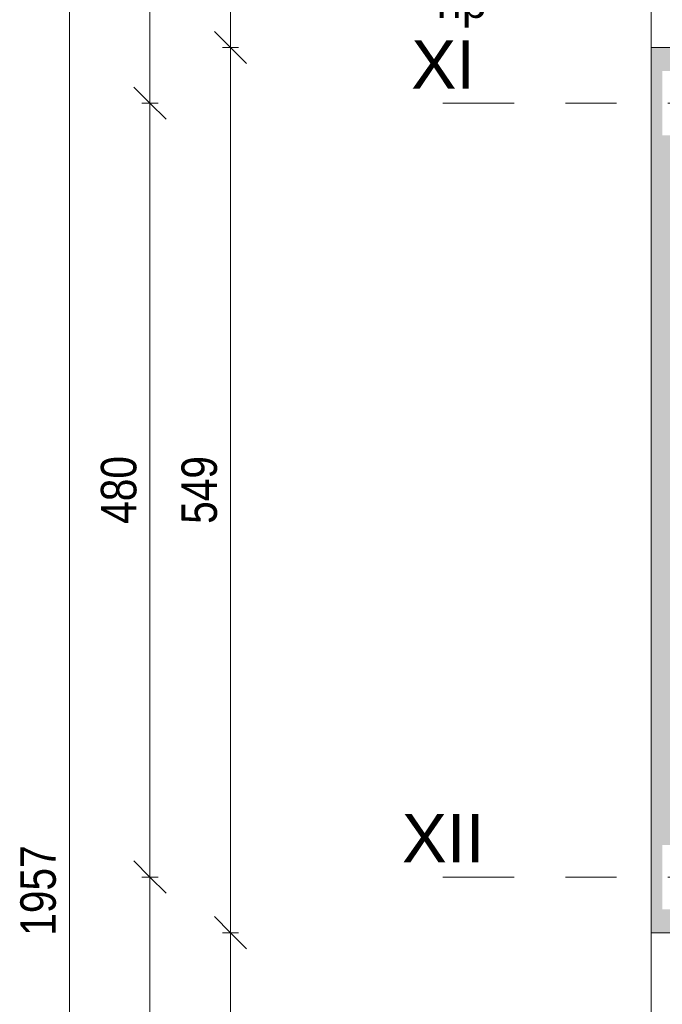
# Model space of a CAD drawing. Header units: centimetres. Extents: x -1737 to 22393, y -8842 to 3838.
# Tile 70 of 174: x -1631 to -1233, y 1289 to 1900. Entities that reach past the tile are written whole.
import ezdxf

# ---------------------------------------------------------------- set-up
doc = ezdxf.new("R2010")
doc.units = ezdxf.units.CM
doc.linetypes.add('Oś', pattern=[222.25, 127, -31.75, 31.75, -31.75])
for name, color, linetype, lineweight in [('A-ANNO-DIMS', 211, 'Continuous', 13), ('A-ANNO-DIMS-100', 211, 'Continuous', 13), ('A-GLAZ-IDEN', 152, 'Continuous', 13), ('A-WALL', 113, 'Continuous', 13), ('A-WALL-PATT', 111, 'Continuous', 13), ('S-GRID', 1, 'Continuous', 13), ('S-GRID-IDEN', 1, 'Continuous', 13)]:
    doc.layers.add(name, color=color, linetype=linetype, lineweight=lineweight)
doc.styles.add('Arial Narrow_1', font='ARIALN.TTF', dxfattribs={"height": 22})
doc.styles.add('Arial_11', font='arial.ttf', dxfattribs={"height": 0.2})
doc.styles.add('Arial_4', font='arial.ttf', dxfattribs={"height": 30})
doc.dimstyles.new('Diagonal_1_100__0_1_', dxfattribs={"dimscale": 30.48, "dimtxt": 22.515481, "dimasz": 0.656168, "dimexe": 0.164042, "dimexo": 0.0625, "dimgap": 0.065617, "dimtad": 1, "dimdec": 1, "dimrnd": 0.1, "dimdsep": 46, "dimtxsty": 'Arial Narrow_1', "dimblk1": 'OBLIQUE', "dimblk2": 'OBLIQUE', "dimsah": 1, "dimcen": 0.09, "dimazin": 0, "dimtfac": 1, "dimtdec": 4, "dimtix": 1, "dimtmove": 0, "dimatfit": 3, "dimfxl": 0, "dimtvp": 1, "dimtolj": 1, "dimtzin": 0, "dimarcsym": 0})

# ---------------------------------------------------------------- blocks, each defined once
blk = doc.blocks.new('DIMBLOCK3-3_piętro I __3_90 m_ - stan projektowany')
at = {"layer": 'A-ANNO-DIMS-100', "transparency": 16777216}
for p, q in [((-1550.57, 1368.33), (-1560.57, 1378.33)), ((-1545.57, 1368.33), (-1555.57, 1368.33)), ((-1550.57, 888.33), (-1550.57, 1368.33)), ((-1550.57, 1368.33), (-1540.57, 1358.33)), ((-1550.57, 1368.33), (-1545.57, 1368.33)), ((-1550.57, 888.33), (-1560.57, 898.33)), ((-1545.57, 888.33), (-1555.57, 888.33)), ((-1550.57, 888.33), (-1540.57, 878.33)), ((-1550.57, 888.33), (-1545.57, 888.33))]:
    blk.add_line(p, q, dxfattribs=at)
at = {"layer": 'A-ANNO-DIMS-100', "color": 0, "transparency": 16777216, "insert": (-1581, 1107.42), "char_height": 22, "width": 50.1774, "attachment_point": 1, "rotation": 90, "line_spacing_factor": 0.974696, "style": 'Arial Narrow_1'}
blk.add_mtext('480', dxfattribs=at)
blk = doc.blocks.new('_Oblique')
at = {"color": 0, "linetype": 'ByBlock', "lineweight": -2}
blk.add_line((-0.5, -0.5), (0.5, 0.5), dxfattribs=at)
blk = doc.blocks.new('DIMBLOCK4-3_piętro I __3_90 m_ - stan projektowany')
at = {"layer": 'A-ANNO-DIMS-100', "transparency": 16777216}
for p, q in [((-1550.57, 1848.33), (-1560.57, 1858.33)), ((-1545.57, 1848.33), (-1555.57, 1848.33)), ((-1550.57, 1368.33), (-1550.57, 1848.33)), ((-1550.57, 1848.33), (-1540.57, 1838.33)), ((-1550.57, 1848.33), (-1545.57, 1848.33)), ((-1550.57, 1368.33), (-1560.57, 1378.33)), ((-1545.57, 1368.33), (-1555.57, 1368.33)), ((-1550.57, 1368.33), (-1540.57, 1358.33)), ((-1550.57, 1368.33), (-1545.57, 1368.33))]:
    blk.add_line(p, q, dxfattribs=at)
at = {"layer": 'A-ANNO-DIMS-100', "color": 0, "transparency": 16777216, "insert": (-1581, 1587.42), "char_height": 22, "width": 50.1774, "attachment_point": 1, "rotation": 90, "line_spacing_factor": 0.974696, "style": 'Arial Narrow_1'}
blk.add_mtext('480', dxfattribs=at)
blk = doc.blocks.new('DIMBLOCK5-3_piętro I __3_90 m_ - stan projektowany')
at = {"layer": 'A-ANNO-DIMS-100', "transparency": 16777216}
for p, q in [((-1550.57, 2328.33), (-1560.57, 2338.33)), ((-1545.57, 2328.33), (-1555.57, 2328.33)), ((-1550.57, 1848.33), (-1550.57, 2328.33)), ((-1550.57, 2328.33), (-1540.57, 2318.33)), ((-1550.57, 2328.33), (-1545.57, 2328.33)), ((-1550.57, 1848.33), (-1560.57, 1858.33)), ((-1545.57, 1848.33), (-1555.57, 1848.33)), ((-1550.57, 1848.33), (-1540.57, 1838.33)), ((-1550.57, 1848.33), (-1545.57, 1848.33))]:
    blk.add_line(p, q, dxfattribs=at)
at = {"layer": 'A-ANNO-DIMS-100', "color": 0, "transparency": 16777216, "insert": (-1581, 2067.42), "char_height": 22, "width": 50.1774, "attachment_point": 1, "rotation": 90, "line_spacing_factor": 0.974696, "style": 'Arial Narrow_1'}
blk.add_mtext('480', dxfattribs=at)
blk = doc.blocks.new('DIMBLOCK12-3_piętro I __3_90 m_ - stan projektowany')
at = {"layer": 'A-ANNO-DIMS-100', "transparency": 16777216}
for p, q in [((-1600.57, 2338.33), (-1610.57, 2348.33)), ((-1595.57, 2338.33), (-1605.57, 2338.33)), ((-1600.57, 381.33), (-1600.57, 2338.33)), ((-1600.57, 2338.33), (-1590.57, 2328.33)), ((-1600.57, 2338.33), (-1595.57, 2338.33)), ((-1600.57, 381.33), (-1610.57, 391.33)), ((-1595.57, 381.33), (-1605.57, 381.33)), ((-1600.57, 381.33), (-1590.57, 371.33)), ((-1600.57, 381.33), (-1595.57, 381.33))]:
    blk.add_line(p, q, dxfattribs=at)
at = {"layer": 'A-ANNO-DIMS-100', "color": 0, "transparency": 16777216, "insert": (-1631, 1331.95), "char_height": 22, "width": 66.9031, "attachment_point": 1, "rotation": 90, "line_spacing_factor": 0.974696, "style": 'Arial Narrow_1'}
blk.add_mtext('1957', dxfattribs=at)
blk = doc.blocks.new('DIMBLOCK144-3_piętro I __3_90 m_ - stan projektowany')
at = {"layer": 'A-ANNO-DIMS-100', "transparency": 16777216}
for p, q in [((-1500.57, 1333.83), (-1510.57, 1343.83)), ((-1495.57, 1333.83), (-1505.57, 1333.83)), ((-1500.57, 1162.83), (-1500.57, 1333.83)), ((-1500.57, 1333.83), (-1490.57, 1323.83)), ((-1500.57, 1333.83), (-1495.57, 1333.83)), ((-1500.57, 1162.83), (-1510.57, 1172.83)), ((-1495.57, 1162.83), (-1505.57, 1162.83)), ((-1500.57, 1162.83), (-1490.57, 1152.83)), ((-1500.57, 1162.83), (-1495.57, 1162.83))]:
    blk.add_line(p, q, dxfattribs=at)
at = {"layer": 'A-ANNO-DIMS-100', "color": 0, "transparency": 16777216, "insert": (-1531, 1227.42), "char_height": 22, "width": 50.1774, "attachment_point": 1, "rotation": 90, "line_spacing_factor": 0.974696, "style": 'Arial Narrow_1'}
blk.add_mtext('171', dxfattribs=at)
blk = doc.blocks.new('DIMBLOCK145-3_piętro I __3_90 m_ - stan projektowany')
at = {"layer": 'A-ANNO-DIMS-100', "transparency": 16777216}
for p, q in [((-1500.57, 1882.83), (-1510.57, 1892.83)), ((-1495.57, 1882.83), (-1505.57, 1882.83)), ((-1500.57, 1333.83), (-1500.57, 1882.83)), ((-1500.57, 1882.83), (-1490.57, 1872.83)), ((-1500.57, 1882.83), (-1495.57, 1882.83)), ((-1500.57, 1333.83), (-1510.57, 1343.83)), ((-1495.57, 1333.83), (-1505.57, 1333.83)), ((-1500.57, 1333.83), (-1490.57, 1323.83)), ((-1500.57, 1333.83), (-1495.57, 1333.83))]:
    blk.add_line(p, q, dxfattribs=at)
at = {"layer": 'A-ANNO-DIMS-100', "color": 0, "transparency": 16777216, "insert": (-1531, 1587.42), "char_height": 22, "width": 50.1774, "attachment_point": 1, "rotation": 90, "line_spacing_factor": 0.974696, "style": 'Arial Narrow_1'}
blk.add_mtext('549', dxfattribs=at)
blk = doc.blocks.new('DIMBLOCK146-3_piętro I __3_90 m_ - stan projektowany')
at = {"layer": 'A-ANNO-DIMS-100', "transparency": 16777216}
for p, q in [((-1500.57, 2053.83), (-1510.57, 2063.83)), ((-1495.57, 2053.83), (-1505.57, 2053.83)), ((-1500.57, 1882.83), (-1500.57, 2053.83)), ((-1500.57, 2053.83), (-1490.57, 2043.83)), ((-1500.57, 2053.83), (-1495.57, 2053.83)), ((-1500.57, 1882.83), (-1510.57, 1892.83)), ((-1495.57, 1882.83), (-1505.57, 1882.83)), ((-1500.57, 1882.83), (-1490.57, 1872.83)), ((-1500.57, 1882.83), (-1495.57, 1882.83))]:
    blk.add_line(p, q, dxfattribs=at)
at = {"layer": 'A-ANNO-DIMS-100', "color": 0, "transparency": 16777216, "insert": (-1531, 1947.42), "char_height": 22, "width": 50.1774, "attachment_point": 1, "rotation": 90, "line_spacing_factor": 0.974696, "style": 'Arial Narrow_1'}
blk.add_mtext('171', dxfattribs=at)
blk = doc.blocks.new('Okno_LD_typ 100 - metka _ wys_parapetu-2491833-3_piętro I __3_90 m_ - stan projektowany')
at = {"layer": 'A-GLAZ-IDEN'}
blk.add_line((0, 1.8925), (0, -0.3919), dxfattribs=at)
blk.add_circle((0, -0.0919), 0.3, dxfattribs=at)
at = {"layer": 'A-GLAZ-IDEN', "insert": (0.4711, 0.6634), "char_height": 0.2, "width": 0.48783, "attachment_point": 3, "rotation": 90, "line_spacing_factor": 0.936439, "style": 'Arial_11', "bg_fill": 3, "box_fill_scale": 1.25, "bg_fill_color": 256, "bg_fill_true_color": 13158600, "bg_fill_transparency": 0}
blk.add_mtext('\\pt1.27,2.54,3.81,5.08,6.35,7.62,8.89,10.16,11.43,12.7,13.97,15.24,16.51,17.78,19.05,20.32,21.59,22.86,24.13,25.4,26.67,27.94,29.21,30.48,31.75,33.02,34.29,35.56,36.83,38.1,39.37,40.64;hp= ', dxfattribs=at)

msp = doc.modelspace()

# ---------------------------------------------------------------- hatches: boundary and pattern name
at = {"layer": 'A-WALL-PATT'}
h = msp.add_hatch(color=9, dxfattribs=at)
h.paths.add_polyline_path([(-1239.62, 1833.33), (-1232.62, 1833.33), (-1232.62, 1868.33), (-1201.62, 1868.33), (-1201.62, 1877.83), (-1226.62, 1877.83), (-1226.62, 1882.83), (-1239.62, 1882.83), (-1239.62, 1877.83)], flags=0)
h.paths.add_polyline_path([(-1239.62, 2053.83), (-1226.62, 2053.83), (-1226.62, 2058.83), (-1201.62, 2058.83), (-1201.62, 2117.83), (-1226.62, 2117.83), (-1226.62, 2122.83), (-1239.62, 2122.83), (-1239.62, 2058.83)], flags=0)
h.paths.add_polyline_path([(-1229.79, 2293.83), (-1226.62, 2293.83), (-1226.62, 2298.83), (-1201.62, 2298.83), (-1201.62, 2308.33), (-1232.62, 2308.33), (-1232.62, 2338.33), (-1239.62, 2338.33), (-1239.62, 2293.83), (-1232.62, 2293.83)], flags=0)
msp.add_hatch(color=9, dxfattribs=at).paths.add_polyline_path([(-1232.62, 1383.33), (-1232.62, 1388.33), (-1201.62, 1388.33), (-1201.62, 1828.33), (-1232.62, 1828.33), (-1232.62, 1833.33), (-1239.62, 1833.33), (-1239.62, 1383.33)], flags=0)
h = msp.add_hatch(color=9, dxfattribs=at)
h.paths.add_polyline_path([(-1201.62, 381.33), (-1201.62, 388.33), (-1232.62, 388.33), (-1232.62, 428.33), (-1201.62, 428.33), (-1201.62, 437.83), (-1226.62, 437.83), (-1226.62, 442.83), (-1239.62, 442.83), (-1239.62, 381.33), (-1232.62, 381.33)], flags=0)
h.paths.add_polyline_path([(-1226.62, 613.83), (-1226.62, 618.83), (-1201.62, 618.83), (-1201.62, 677.83), (-1226.62, 677.83), (-1226.62, 682.83), (-1239.62, 682.83), (-1239.62, 613.83)], flags=0)
h.paths.add_polyline_path([(-1239.62, 853.83), (-1226.62, 853.83), (-1226.62, 858.83), (-1201.62, 858.83), (-1201.62, 868.33), (-1232.62, 868.33), (-1232.62, 908.33), (-1201.62, 908.33), (-1201.62, 917.83), (-1226.62, 917.83), (-1226.62, 922.83), (-1239.62, 922.83), (-1239.62, 858.83)], flags=0)
h.paths.add_polyline_path([(-1239.62, 1093.83), (-1226.62, 1093.83), (-1226.62, 1098.83), (-1201.62, 1098.83), (-1201.62, 1157.83), (-1226.62, 1157.83), (-1226.62, 1162.83), (-1239.62, 1162.83), (-1239.62, 1098.83)], flags=0)
h.paths.add_polyline_path([(-1229.43, 1333.83), (-1226.62, 1333.83), (-1226.62, 1338.83), (-1201.62, 1338.83), (-1201.62, 1348.33), (-1232.62, 1348.33), (-1232.62, 1383.33), (-1239.62, 1383.33), (-1239.62, 1333.83)], flags=0)

# ---------------------------------------------------------------- linework, layer by layer
at = {"layer": 'A-WALL', "lineweight": 9}
for p, q in [((-1239.62, 381.33), (-1239.62, 2338.33)), ((-1226.62, 1882.83), (-1239.62, 1882.83)), ((-1239.62, 1333.83), (-1226.62, 1333.83))]:
    msp.add_line(p, q, dxfattribs=at)
at = {"layer": 'S-GRID', "linetype": 'Oś'}
for p, q in [((1342.46, 1848.33), (-1368.76, 1848.33)), ((1342.46, 1368.33), (-1368.76, 1368.33))]:
    msp.add_line(p, q, dxfattribs=at)

# ---------------------------------------------------------------- texts
at = {"layer": 'S-GRID-IDEN', "char_height": 30, "attachment_point": 5, "line_spacing_factor": 0.936439, "style": 'Arial_4'}
for s, insert, width in [('\\pt126.9999,254.0001,381,507.9999,635.0001,762,888.9999,1016.0001,1143,1269.9999,1397.0001,1524,1650.9999,1778.0001,1905,2031.9999,2159.0001,2286,2412.9999,2540.0001,2667,2793.9999,2921.0001,3048,3174.9999,3302.0001,3429,3555.9999,3683.0001,3810,3936.9999,4064.0001;XI', (-1368.64, 1872.39), 39.7), ('\\pt126.9999,254.0001,381,507.9999,635.0001,762,888.9999,1016.0001,1143,1269.9999,1397.0001,1524,1650.9999,1778.0001,1905,2031.9999,2159.0001,2286,2412.9999,2540.0001,2667,2793.9999,2921.0001,3048,3174.9999,3302.0001,3429,3555.9999,3683.0001,3810,3936.9999,4064.0001;XII', (-1368.64, 1392.39), 51.6)]:
    msp.add_mtext(s, dxfattribs=dict(at, insert=insert, width=width))

# ---------------------------------------------------------------- dimensions: what is measured, and where the dimension line sits
at = {"layer": 'A-ANNO-DIMS'}
for base, p1, p2, override, picture, middle in [((-1600.57, 2338.33), (-1595.57, 381.33), (-1595.57, 2338.33), {"dimpost": '<>', "dimfxl": 1957}, 'DIMBLOCK12-3_piętro I __3_90 m_ - stan projektowany', (-1613.8, 1359.83)), ((-1550.57, 2328.33), (-1545.57, 1848.33), (-1545.57, 2328.33), {"dimpost": '<>', "dimfxl": 480}, 'DIMBLOCK5-3_piętro I __3_90 m_ - stan projektowany', (-1563.8, 2088.33)), ((-1500.57, 2053.83), (-1495.57, 1882.83), (-1495.57, 2053.83), {"dimpost": '<>', "dimfxl": 171}, 'DIMBLOCK146-3_piętro I __3_90 m_ - stan projektowany', (-1513.61, 1968.33)), ((-1500.57, 1882.83), (-1495.57, 1333.83), (-1495.57, 1882.83), {"dimpost": '<>', "dimfxl": 549}, 'DIMBLOCK145-3_piętro I __3_90 m_ - stan projektowany', (-1513.8, 1608.33)), ((-1550.57, 1848.33), (-1545.57, 1368.33), (-1545.57, 1848.33), {"dimpost": '<>', "dimfxl": 480}, 'DIMBLOCK4-3_piętro I __3_90 m_ - stan projektowany', (-1563.8, 1608.33)), ((-1550.57, 1368.33), (-1545.57, 888.33), (-1545.57, 1368.33), {"dimpost": '<>', "dimfxl": 480}, 'DIMBLOCK3-3_piętro I __3_90 m_ - stan projektowany', (-1563.8, 1128.33)), ((-1500.57, 1333.83), (-1495.57, 1162.83), (-1495.57, 1333.83), {"dimpost": '<>', "dimfxl": 171}, 'DIMBLOCK144-3_piętro I __3_90 m_ - stan projektowany', (-1513.61, 1248.33))]:
    dim = msp.add_linear_dim(base=base, p1=p1, p2=p2, angle=90, dimstyle='Diagonal_1_100__0_1_', override=override, dxfattribs=at)
    dim.commit()
    dim.dimension.update_dxf_attribs({"geometry": picture, "text_midpoint": middle})

# ---------------------------------------------------------------- next in the draw order: block references
at = {"layer": 'A-GLAZ-IDEN', "xscale": 99.99999999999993, "yscale": 99.99999999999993, "zscale": 99.99999999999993, "rotation": 270.0000000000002}
msp.add_blockref('Okno_LD_typ 100 - metka _ wys_parapetu-2491833-3_piętro I __3_90 m_ - stan projektowany', (-1391.6, 1968.33), dxfattribs=at)

doc.saveas('drawing.dxf')
